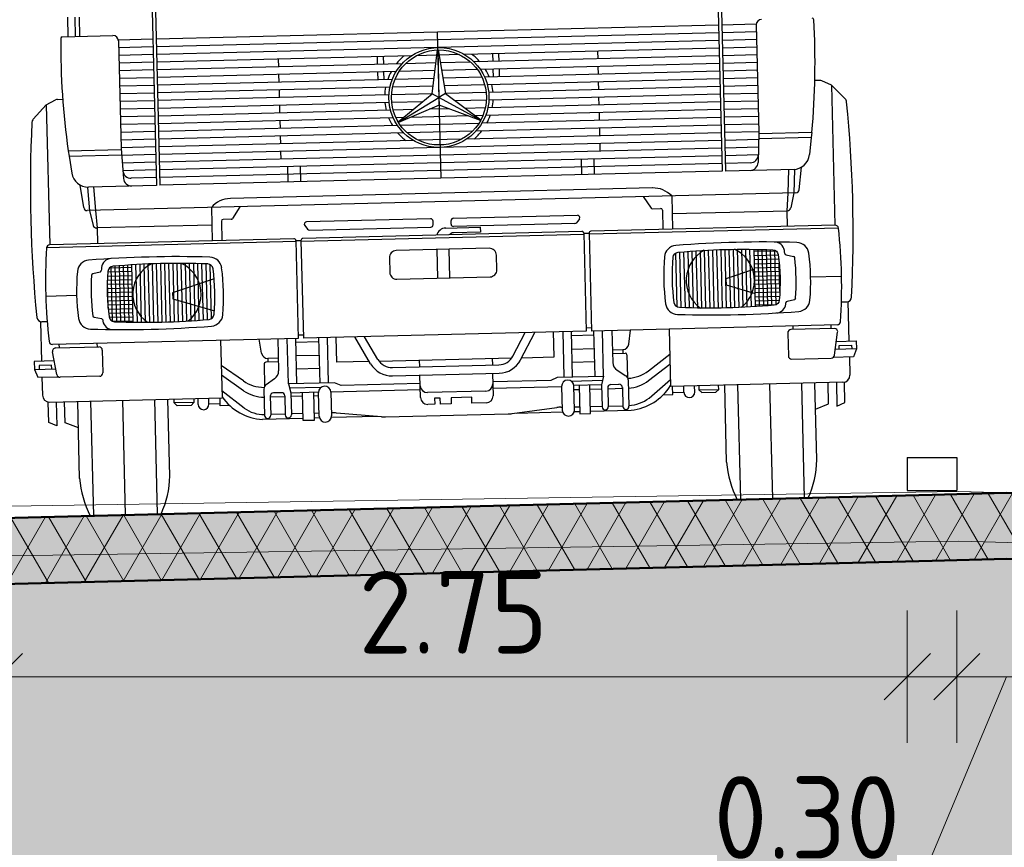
# Model space of a CAD drawing. Header units: metres. Extents: x -54 to 109, y -117 to 84.
# Tile 47 of 256: x 8.46 to 11.44, y -73.61 to -71.1. Entities that reach past the tile are written whole.
import ezdxf

# ---------------------------------------------------------------- set-up
doc = ezdxf.new("R2010")
doc.units = ezdxf.units.M
doc.layers.get('Defpoints').update_dxf_attribs({"color": 151})
for name, color, linetype, lineweight in [('B-WE-GW-MAAIVELD-GD', 253, 'Continuous', 18), ('N-WE-VH-VERHARDING-GD', 252, 'Continuous', 50), ('N-WE-VH-VERHARDING_ASFALT_DEKLAAG-AD', 252, 'Continuous', 18), ('N-WE-VW-MARKERING-GD', 7, 'Continuous', 35), ('N-WE-VW-MARKERING-S', 7, 'Continuous', 25), ('X-XX-AL-AANKLEDING-SD', 7, 'Continuous', 25), ('X-XX-AL_BINDEND-M', 10, 'Continuous', 18)]:
    doc.layers.add(name, color=color, linetype=linetype, lineweight=lineweight)
doc.layers.add('N-WE-GW-GROND_ZAND_DRAINEERZAND-V', color=7, linetype='Continuous', lineweight=18, true_color=0xf6e8be)
doc.layers.add('N-WE-GW-GROND_ZAND_FUNDERINGSZAND-V', color=7, linetype='Continuous', lineweight=18, true_color=0xf8ed6b)
doc.styles.add('NLCS-ISO-M100-T25', font='NLCS-ISO.ttf', dxfattribs={"height": 0.25})
doc.dimstyles.new('NLCS-M100-T25-SCHRAP_L2_H2', dxfattribs={"dimscale": 0.1, "dimtxt": 2.5, "dimasz": 1.4, "dimexe": 2, "dimexo": 2, "dimgap": 0.7, "dimtad": 1, "dimzin": 0, "dimdsep": 46, "dimtxsty": 'NLCS-ISO-M100-T25', "dimblk": 'OBLIQUE', "dimcen": 0, "dimdle": 2, "dimclrd": 256, "dimclre": 256, "dimclrt": 256, "dimazin": 0, "dimtfac": 1, "dimtdec": 3, "dimtofl": 0, "dimtmove": 0, "dimatfit": 3, "dimldrblk": 'OBLIQUE', "dimfxl": 2, "dimfxlon": 1, "dimtfillclr": 256, "dimtolj": 1, "dimtzin": 0, "dimlwd": -1, "dimlwe": -1, "dimarcsym": 0})

# ---------------------------------------------------------------- blocks, each defined once
blk = doc.blocks.new('_Oblique')
at = {"color": 0, "linetype": 'ByBlock', "lineweight": -2}
blk.add_line((-0.5, -0.5), (0.5, 0.5), dxfattribs=at)
blk = doc.blocks.new('*D121')
at = {"layer": 'Defpoints', "color": 0, "transparency": 16777216}
for p in [(14.9499, -69.6782), (7.9499, -73.3434), (14.9499, -73.3434)]:
    blk.add_point(p, dxfattribs=at)
at = {"layer": 'X-XX-AL_BINDEND-M', "transparency": 16777216}
for p, q in [((7.9499, -69.8782), (7.9499, -69.4782)), ((14.9499, -69.8782), (14.9499, -69.4782)), ((7.7499, -69.6782), (15.1499, -69.6782))]:
    blk.add_line(p, q, dxfattribs=at)
at = {"layer": 'X-XX-AL_BINDEND-M', "transparency": 16777216, "xscale": 0.14, "yscale": 0.14, "zscale": 0.14, "rotation": 180}
blk.add_blockref('_Oblique', (7.9499, -69.6782), dxfattribs=at)
at = {"layer": 'X-XX-AL_BINDEND-M', "transparency": 16777216, "xscale": 0.14, "yscale": 0.14, "zscale": 0.14}
blk.add_blockref('_Oblique', (14.9499, -69.6782), dxfattribs=at)
at = {"layer": 'X-XX-AL_BINDEND-M', "transparency": 16777216, "insert": (11.4499, -69.4832), "char_height": 0.25, "attachment_point": 5, "style": 'NLCS-ISO-M100-T25'}
blk.add_mtext('\\A1;7.00', dxfattribs=at)
blk = doc.blocks.new('VW-MARKERING_015')
at = {"layer": 'N-WE-VW-MARKERING-S'}
for p, q in [((-0.075, 0.1), (0.075, 0.1)), ((-0.075, 0.1), (-0.075, 0)), ((0.075, 0.1), (0.075, 0)), ((-0.075, 0), (0.075, 0))]:
    blk.add_line(p, q, dxfattribs=at)
blk = doc.blocks.new('*D128')
at = {"layer": 'Defpoints', "color": 0, "transparency": 16777216}
for p in [(8.3999, -72.4938), (11.1499, -72.5279), (11.1499, -73.0915)]:
    blk.add_point(p, dxfattribs=at)
at = {"layer": 'X-XX-AL_BINDEND-M', "transparency": 16777216}
for p, q in [((8.3999, -72.8915), (8.3999, -73.2915)), ((11.1499, -72.8915), (11.1499, -73.2915)), ((8.1999, -73.0915), (11.3499, -73.0915))]:
    blk.add_line(p, q, dxfattribs=at)
at = {"layer": 'X-XX-AL_BINDEND-M', "transparency": 16777216, "xscale": 0.14, "yscale": 0.14, "zscale": 0.14, "rotation": 180}
blk.add_blockref('_Oblique', (8.3999, -73.0915), dxfattribs=at)
at = {"layer": 'X-XX-AL_BINDEND-M', "transparency": 16777216, "xscale": 0.14, "yscale": 0.14, "zscale": 0.14}
blk.add_blockref('_Oblique', (11.1499, -73.0915), dxfattribs=at)
at = {"layer": 'X-XX-AL_BINDEND-M', "transparency": 16777216, "insert": (9.7749, -72.8965), "char_height": 0.25, "attachment_point": 5, "style": 'NLCS-ISO-M100-T25'}
blk.add_mtext('\\A1;2.75', dxfattribs=at)
blk = doc.blocks.new('*D129')
at = {"layer": 'Defpoints', "color": 0, "transparency": 16777216}
for p in [(11.5999, -72.4779), (11.2999, -72.5279), (11.5999, -73.0915)]:
    blk.add_point(p, dxfattribs=at)
at = {"layer": 'X-XX-AL_BINDEND-M', "transparency": 16777216}
for p, q in [((11.2999, -72.8915), (11.2999, -73.2915)), ((11.5999, -72.8915), (11.5999, -73.2915)), ((11.0999, -73.0915), (11.7999, -73.0915)), ((11.4499, -73.0915), (11.1906, -73.713)), ((11.1906, -73.713), (10.5006, -73.713))]:
    blk.add_line(p, q, dxfattribs=at)
at = {"layer": 'X-XX-AL_BINDEND-M', "transparency": 16777216, "xscale": 0.14, "yscale": 0.14, "zscale": 0.14, "rotation": 180}
blk.add_blockref('_Oblique', (11.2999, -73.0915), dxfattribs=at)
at = {"layer": 'X-XX-AL_BINDEND-M', "transparency": 16777216, "xscale": 0.14, "yscale": 0.14, "zscale": 0.14}
blk.add_blockref('_Oblique', (11.5999, -73.0915), dxfattribs=at)
at = {"layer": 'X-XX-AL_BINDEND-M', "transparency": 16777216, "insert": (10.8456, -73.518), "char_height": 0.25, "attachment_point": 5, "style": 'NLCS-ISO-M100-T25'}
blk.add_mtext('\\A1;0.30', dxfattribs=at)
blk = doc.blocks.new('*D331')
at = {"layer": 'B-WE-GW-MAAIVELD-GD', "transparency": 16777216}
for p, q in [((8.2218, -74.6492), (8.2218, -75.0492)), ((14.5597, -74.6492), (14.5597, -75.0492)), ((8.0218, -74.8492), (14.7597, -74.8492))]:
    blk.add_line(p, q, dxfattribs=at)
at = {"layer": 'Defpoints', "color": 0, "transparency": 16777216}
for p in [(8.2218, -72.7334), (14.5597, -72.7678), (14.5597, -74.8492)]:
    blk.add_point(p, dxfattribs=at)
at = {"layer": 'B-WE-GW-MAAIVELD-GD', "transparency": 16777216, "xscale": 0.14, "yscale": 0.14, "zscale": 0.14}
for p, rotation in [((8.2218, -74.8492), 179.9999999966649), ((14.5597, -74.8492), 359.9999999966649)]:
    blk.add_blockref('_Oblique', p, dxfattribs=dict(at, rotation=rotation))
at = {"layer": 'B-WE-GW-MAAIVELD-GD', "transparency": 16777216, "insert": (11.3907, -74.6542), "char_height": 0.25, "attachment_point": 5, "rotation": 360, "style": 'NLCS-ISO-M100-T25'}
blk.add_mtext('\\A1;6.34', dxfattribs=at)
blk = doc.blocks.new('SAL-AANKLEDING_VRACHTAUTO_VOORAANZICHT-D')
for p, q in [((-0.862, 1.7521), (-0.862, 0.996)), ((-0.8518, 1.7524), (-0.8518, 0.996)), ((0.8518, 1.7524), (0.8518, 0.996)), ((0.862, 1.7521), (0.862, 0.996)), ((-1.1178, 1.4529), (-1.1178, 1.5116)), ((-1.0952, 1.4529), (-1.0952, 1.5116)), ((-1.0824, 1.4529), (-1.0824, 1.5116)), ((-1.1356, 1.4529), (-0.9822, 1.4529)), ((-0.862, 1.4388), (-0.9663, 1.4388)), ((-0.9662, 1.4369), (-0.9662, 1.11)), ((0.8518, 1.4388), (-0.8518, 1.4388)), ((0, 1.4388), (0, 0.996)), ((0.9663, 1.4388), (0.862, 1.4388)), ((0.9662, 1.4369), (0.9662, 1.11)), ((-0.862, 1.4155), (-0.9662, 1.4155)), ((0.8518, 1.4155), (-0.8518, 1.4155)), ((0.9662, 1.4155), (0.862, 1.4155)), ((-0.862, 1.3922), (-0.9662, 1.3922)), ((0.8518, 1.3922), (-0.8518, 1.3922)), ((-0.0198, 1.2522), (-0.0011, 1.3847)), ((0, 1.3847), (0, 1.2407)), ((0.0011, 1.3847), (0.0198, 1.2522)), ((0.9662, 1.3922), (0.862, 1.3922)), ((-0.862, 1.3689), (-0.9662, 1.3689)), ((-0.862, 1.3456), (-0.9662, 1.3456)), ((-0.0807, 1.3689), (-0.8518, 1.3689)), ((-0.1093, 1.3456), (-0.8518, 1.3456)), ((-0.4835, 1.3689), (-0.4835, 1.3456)), ((-0.184, 1.3689), (-0.184, 1.3456)), ((-0.1656, 1.3689), (-0.1656, 1.3456)), ((-0.0066, 1.3456), (-0.0986, 1.3456)), ((-0.0033, 1.3689), (-0.0654, 1.3689)), ((0.0654, 1.3689), (0.0033, 1.3689)), ((0.0986, 1.3456), (0.0066, 1.3456)), ((0.8518, 1.3689), (0.0807, 1.3689)), ((0.8518, 1.3456), (0.1093, 1.3456)), ((0.1656, 1.3689), (0.1656, 1.3456)), ((0.184, 1.3689), (0.184, 1.3456)), ((0.4835, 1.3689), (0.4835, 1.3456)), ((0.9662, 1.3689), (0.862, 1.3689)), ((0.9662, 1.3456), (0.862, 1.3456)), ((-0.862, 1.3223), (-0.9662, 1.3223)), ((-0.1277, 1.3223), (-0.8518, 1.3223)), ((-0.4835, 1.3223), (-0.4835, 1.299)), ((-0.184, 1.3223), (-0.184, 1.299)), ((-0.1656, 1.3223), (-0.1656, 1.299)), ((-0.0099, 1.3223), (-0.1186, 1.3223)), ((0.1186, 1.3223), (0.0099, 1.3223)), ((0.8518, 1.3223), (0.1277, 1.3223)), ((0.1656, 1.3223), (0.1656, 1.299)), ((0.184, 1.3223), (0.184, 1.299)), ((0.4835, 1.3223), (0.4835, 1.299)), ((0.9662, 1.3223), (0.862, 1.3223)), ((-0.862, 1.299), (-0.9662, 1.299)), ((-0.1398, 1.299), (-0.8518, 1.299)), ((-0.0132, 1.299), (-0.1316, 1.299)), ((0.1316, 1.299), (0.0132, 1.299)), ((0.8518, 1.299), (0.1398, 1.299)), ((0.9662, 1.299), (0.862, 1.299)), ((-1.1892, 1.2483), (-1.1607, 1.2623)), ((-1.1545, 1.2637), (-1.1391, 1.2637)), ((-0.862, 1.2757), (-0.9662, 1.2757)), ((-0.862, 1.2524), (-0.9662, 1.2524)), ((-0.1474, 1.2757), (-0.8518, 1.2757)), ((-0.151, 1.2524), (-0.8518, 1.2524)), ((-0.4835, 1.2757), (-0.4835, 1.2524)), ((-0.0198, 1.2524), (-0.1434, 1.2524)), ((-0.0165, 1.2757), (-0.1396, 1.2757)), ((0.1396, 1.2757), (0.0165, 1.2757)), ((0.1434, 1.2524), (0.0198, 1.2524)), ((0.8518, 1.2757), (0.1474, 1.2757)), ((0.8518, 1.2524), (0.151, 1.2524)), ((0.4835, 1.2757), (0.4835, 1.2524)), ((0.9662, 1.2757), (0.862, 1.2757)), ((0.9662, 1.2524), (0.862, 1.2524)), ((1.1545, 1.2637), (1.1391, 1.2637)), ((1.1892, 1.2483), (1.1607, 1.2623)), ((-1.1892, 1.2483), (-1.2299, 1.2055)), ((-1.1892, 1.2483), (-1.1892, 0.8239)), ((-0.862, 1.2291), (-0.9662, 1.2291)), ((-0.151, 1.2291), (-0.8518, 1.2291)), ((-0.4835, 1.2291), (-0.4835, 1.2058)), ((-0.0493, 1.2291), (-0.1434, 1.2291)), ((-0.1252, 1.1697), (-0.0198, 1.2522)), ((-0.1246, 1.1688), (0, 1.2407)), ((0, 1.2407), (-0.0198, 1.2522)), ((0.0198, 1.2522), (0, 1.2407)), ((0, 1.2407), (0, 1.2179)), ((0.1246, 1.1688), (0, 1.2407)), ((0.0198, 1.2522), (0.1252, 1.1697)), ((0.1434, 1.2291), (0.0493, 1.2291)), ((0.8518, 1.2291), (0.151, 1.2291)), ((0.4835, 1.2291), (0.4835, 1.2058)), ((0.9662, 1.2291), (0.862, 1.2291)), ((1.1892, 1.2483), (1.2299, 1.2055)), ((1.1892, 1.2483), (1.1892, 0.8239)), ((-0.862, 1.2058), (-0.9662, 1.2058)), ((-0.1474, 1.2058), (-0.8518, 1.2058)), ((-0.0791, 1.2058), (-0.1396, 1.2058)), ((0, 1.2179), (-0.1241, 1.1679)), ((0.03, 1.2058), (-0.03, 1.2058)), ((0.1241, 1.1679), (0, 1.2179)), ((0.1396, 1.2058), (0.0791, 1.2058)), ((0.8518, 1.2058), (0.1474, 1.2058)), ((0.9662, 1.2058), (0.862, 1.2058)), ((-0.862, 1.1825), (-0.9662, 1.1825)), ((-0.1398, 1.1825), (-0.8518, 1.1825)), ((-0.4835, 1.1825), (-0.4835, 1.1592)), ((-0.1089, 1.1825), (-0.1316, 1.1825)), ((0.0878, 1.1825), (-0.0878, 1.1825)), ((0.1316, 1.1825), (0.1089, 1.1825)), ((0.8518, 1.1825), (0.1398, 1.1825)), ((0.4835, 1.1825), (0.4835, 1.1592)), ((0.9662, 1.1825), (0.862, 1.1825)), ((-0.862, 1.1592), (-0.9662, 1.1592)), ((-0.862, 1.1359), (-0.9662, 1.1359)), ((-0.1277, 1.1592), (-0.8518, 1.1592)), ((-0.1093, 1.1359), (-0.8518, 1.1359)), ((-0.4835, 1.1359), (-0.4835, 1.1126)), ((0.1186, 1.1592), (-0.1186, 1.1592)), ((0.0986, 1.1359), (-0.0986, 1.1359)), ((0.8518, 1.1359), (0.1093, 1.1359)), ((0.8518, 1.1592), (0.1277, 1.1592)), ((0.4835, 1.1359), (0.4835, 1.1126)), ((0.9662, 1.1592), (0.862, 1.1592)), ((0.9662, 1.1359), (0.862, 1.1359)), ((-1.1264, 1.1069), (-0.966, 1.1069)), ((-1.1264, 1.1069), (-1.1238, 1.0909)), ((-0.862, 1.1126), (-0.9662, 1.1126)), ((-0.9662, 1.11), (-0.9612, 1.0196)), ((-0.0807, 1.1126), (-0.8518, 1.1126)), ((0.0654, 1.1126), (-0.0654, 1.1126)), ((0.8518, 1.1126), (0.0807, 1.1126)), ((0.9662, 1.1126), (0.862, 1.1126)), ((0.9662, 1.11), (0.9612, 1.0196)), ((1.1264, 1.1069), (0.966, 1.1069)), ((1.1264, 1.1069), (1.1238, 1.0909)), ((-1.1238, 1.0909), (-0.9651, 1.0909)), ((-1.1238, 1.0909), (-1.1172, 1.0396)), ((-0.862, 1.0893), (-0.9651, 1.0893)), ((0.8518, 1.0893), (-0.8518, 1.0893)), ((-0.4835, 1.0893), (-0.4835, 1.0659)), ((0.4835, 1.0893), (0.4835, 1.0659)), ((0.9651, 1.0893), (0.862, 1.0893)), ((1.1238, 1.0909), (0.9651, 1.0909)), ((1.1238, 1.0909), (1.1172, 1.0396)), ((-0.862, 1.0659), (-0.9638, 1.0659)), ((0.8518, 1.0659), (-0.8518, 1.0659)), ((0.9638, 1.0659), (0.862, 1.0659)), ((-0.862, 1.0426), (-0.9625, 1.0426)), ((-0.862, 1.0193), (-0.9375, 1.0193)), ((0.8518, 1.0426), (-0.8518, 1.0426)), ((0.8518, 1.0193), (-0.8518, 1.0193)), ((-0.4641, 1.0426), (-0.4641, 0.996)), ((-0.4255, 1.0426), (-0.4255, 0.996)), ((0.4255, 1.0426), (0.4255, 0.996)), ((0.4641, 1.0426), (0.4641, 0.996)), ((0.9625, 1.0426), (0.862, 1.0426)), ((0.9375, 1.0193), (0.862, 1.0193)), ((-1.0837, 0.9339), (-1.0923, 1.0026)), ((-1.0705, 0.9951), (-1.0668, 0.924)), ((-0.862, 0.996), (-1.0676, 0.996)), ((-1.0523, 0.996), (-1.0486, 0.9249)), ((0.8518, 0.996), (-0.8518, 0.996)), ((1.0705, 0.996), (0.862, 0.996)), ((1.0523, 0.996), (1.0486, 0.9249)), ((1.0705, 0.996), (1.0668, 0.924)), ((1.0837, 0.9339), (1.0923, 1.0026)), ((1.0735, 0.9249), (-1.0735, 0.9249)), ((-1.0668, 0.9249), (-1.0566, 0.8794)), ((-1.0486, 0.9249), (-1.0448, 0.8714)), ((-0.6972, 0.9249), (-0.6972, 0.8239)), ((0.64, 0.9505), (-0.6391, 0.9505)), ((-0.6107, 0.9249), (-0.6337, 0.8898)), ((0.6107, 0.9249), (0.6337, 0.8898)), ((0.6972, 0.9249), (0.6972, 0.8239)), ((1.0486, 0.9249), (1.0448, 0.8714)), ((1.0668, 0.9249), (1.0566, 0.8794)), ((-0.6972, 0.8714), (-1.0465, 0.8714)), ((-1.0448, 0.8714), (-1.0448, 0.8239)), ((-0.6678, 0.8826), (-0.6678, 0.8239)), ((-0.6379, 0.8876), (-0.6628, 0.8876)), ((-0.0343, 0.8738), (-0.4102, 0.8738)), ((-0.0273, 0.8559), (-0.0273, 0.8668)), ((0.0273, 0.8559), (0.0273, 0.8668)), ((0.0343, 0.8738), (0.4102, 0.8738)), ((0.6379, 0.8876), (0.6628, 0.8876)), ((0.6678, 0.8826), (0.6678, 0.8239)), ((0.6972, 0.8714), (1.0465, 0.8714)), ((1.0448, 0.8714), (1.0448, 0.8239)), ((-0.4159, 0.8627), (-0.4079, 0.8517)), ((-0.4022, 0.8489), (-0.0343, 0.8489)), ((0.0106, 0.8447), (0.1152, 0.8447)), ((0.4022, 0.8489), (0.0343, 0.8489)), ((0.1152, 0.8447), (0.1152, 0.8298)), ((0.4159, 0.8627), (0.4079, 0.8517)), ((-0.4441, 0.815), (-1.1995, 0.815)), ((-0.4497, 0.8239), (-1.1896, 0.8239)), ((-0.4441, 0.8183), (-0.4285, 0.8183)), ((-0.4441, 0.8183), (-0.4441, 0.5217)), ((-0.4285, 0.8183), (-0.4285, 0.5217)), ((0.4285, 0.815), (-0.4285, 0.815)), ((0.4229, 0.8239), (-0.4229, 0.8239)), ((0.1152, 0.8298), (0.0334, 0.8298)), ((0.4285, 0.8183), (0.4441, 0.8183)), ((0.4285, 0.8183), (0.4285, 0.5217)), ((0.4441, 0.8183), (0.4441, 0.5217)), ((1.1995, 0.815), (0.4441, 0.815)), ((1.1896, 0.8239), (0.4497, 0.8239)), ((-0.0184, 0.7801), (-0.0184, 0.6936)), ((0.0184, 0.7801), (0.0184, 0.6936)), ((-1.0092, 0.75), (-0.9425, 0.75)), ((-1.005, 0.5875), (-1.005, 0.7526)), ((-0.9925, 0.5857), (-0.9925, 0.7544)), ((-0.98, 0.5849), (-0.98, 0.7551)), ((-0.9675, 0.5843), (-0.9675, 0.7558)), ((-0.955, 0.5837), (-0.955, 0.7564)), ((-0.9425, 0.5832), (-0.9425, 0.7569)), ((-0.93, 0.5827), (-0.93, 0.7574)), ((-0.9175, 0.5823), (-0.9175, 0.7578)), ((-0.905, 0.582), (-0.905, 0.7581)), ((-0.8925, 0.5818), (-0.8925, 0.7583)), ((-0.88, 0.5816), (-0.88, 0.7585)), ((-0.8675, 0.5815), (-0.8675, 0.7586)), ((-0.855, 0.5815), (-0.855, 0.7586)), ((-0.8425, 0.5815), (-0.8425, 0.7586)), ((-0.83, 0.5816), (-0.83, 0.7585)), ((-0.8175, 0.5818), (-0.8175, 0.7583)), ((-0.805, 0.582), (-0.805, 0.758)), ((-0.7925, 0.5824), (-0.7925, 0.7577)), ((-0.78, 0.5828), (-0.78, 0.7573)), ((-0.7675, 0.5832), (-0.7675, 0.7569)), ((-0.755, 0.5838), (-0.755, 0.7563)), ((-0.7425, 0.5844), (-0.7425, 0.7557)), ((-0.73, 0.5851), (-0.73, 0.755)), ((-0.7175, 0.5858), (-0.7175, 0.7543)), ((-0.705, 0.5885), (-0.705, 0.7516)), ((0.705, 0.5885), (0.705, 0.7516)), ((0.7175, 0.5858), (0.7175, 0.7543)), ((0.73, 0.5851), (0.73, 0.755)), ((0.7425, 0.5844), (0.7425, 0.7557)), ((0.755, 0.5838), (0.755, 0.7563)), ((0.7675, 0.5832), (0.7675, 0.7569)), ((0.78, 0.5828), (0.78, 0.7573)), ((0.7925, 0.5824), (0.7925, 0.7577)), ((0.805, 0.582), (0.805, 0.758)), ((0.8175, 0.5818), (0.8175, 0.7583)), ((0.83, 0.5816), (0.83, 0.7585)), ((0.8425, 0.5815), (0.8425, 0.7586)), ((0.855, 0.5815), (0.855, 0.7586)), ((0.8675, 0.5815), (0.8675, 0.7586)), ((0.88, 0.5816), (0.88, 0.7585)), ((0.8925, 0.5818), (0.8925, 0.7583)), ((0.905, 0.582), (0.905, 0.7581)), ((0.9175, 0.5823), (0.9175, 0.7578)), ((0.93, 0.5827), (0.93, 0.7574)), ((0.9425, 0.5832), (0.9425, 0.7569)), ((1.0092, 0.75), (0.9425, 0.75)), ((0.955, 0.5837), (0.955, 0.7564)), ((0.9675, 0.5843), (0.9675, 0.7558)), ((0.98, 0.5849), (0.98, 0.7551)), ((0.9925, 0.5857), (0.9925, 0.7544)), ((1.005, 0.5875), (1.005, 0.7526)), ((-1.0392, 0.7377), (-1.0612, 0.7324)), ((-1.0165, 0.725), (-0.9425, 0.725)), ((-1.0152, 0.7375), (-0.9425, 0.7375)), ((1.0152, 0.7375), (0.9425, 0.7375)), ((1.0165, 0.725), (0.9425, 0.725)), ((1.0392, 0.7377), (1.0612, 0.7324)), ((-1.0187, 0.6875), (-0.9425, 0.6875)), ((-1.0182, 0.7), (-0.9425, 0.7)), ((-1.0175, 0.7125), (-0.9425, 0.7125)), ((-1.0175, 0.6281), (-1.0175, 0.712)), ((-0.6942, 0.7089), (-0.8213, 0.6696)), ((0.9425, 0.6966), (0.8552, 0.6696)), ((1.0175, 0.7125), (0.9425, 0.7125)), ((1.0182, 0.7), (0.9425, 0.7)), ((1.0187, 0.6875), (0.9425, 0.6875)), ((1.0175, 0.6281), (1.0175, 0.712)), ((-1.1117, 0.6679), (-1.2054, 0.6679)), ((-1.0189, 0.675), (-0.9425, 0.675)), ((-1.0189, 0.6625), (-0.9425, 0.6625)), ((-0.8213, 0.6696), (-0.8213, 0.6512)), ((0.8552, 0.6696), (0.8552, 0.6512)), ((1.0189, 0.675), (0.9425, 0.675)), ((1.0189, 0.6625), (0.9425, 0.6625)), ((1.2054, 0.6679), (1.1117, 0.6679)), ((-1.0186, 0.65), (-0.9425, 0.65)), ((-1.0181, 0.6375), (-0.9425, 0.6375)), ((-0.8213, 0.6512), (-0.6958, 0.6111)), ((0.8552, 0.6512), (0.9425, 0.6233)), ((1.0186, 0.65), (0.9425, 0.65)), ((1.0181, 0.6375), (0.9425, 0.6375)), ((-1.0608, 0.6012), (-1.0387, 0.5967)), ((-1.0173, 0.625), (-0.9425, 0.625)), ((-1.0162, 0.6125), (-0.9425, 0.6125)), ((-1.0149, 0.6), (-0.9425, 0.6)), ((1.0173, 0.625), (0.9425, 0.625)), ((1.0162, 0.6125), (0.9425, 0.6125)), ((1.0149, 0.6), (0.9425, 0.6)), ((1.0608, 0.6012), (1.0387, 0.5967)), ((-1.2229, 0.5916), (-1.2229, 0.4719)), ((-1.2031, 0.5911), (-1.2191, 0.5911)), ((-1.005, 0.5875), (-0.9425, 0.5875)), ((1.005, 0.5875), (0.9425, 0.5875)), ((1.2031, 0.5911), (1.2191, 0.5911)), ((1.2229, 0.5916), (1.2229, 0.4719)), ((-0.4441, 0.5219), (-1.1887, 0.5219)), ((-1.1794, 0.511), (-1.0482, 0.511)), ((-1.1691, 0.5219), (-1.1691, 0.511)), ((-1.0539, 0.5219), (-1.0539, 0.511)), ((-0.6792, 0.5219), (-0.6792, 0.3475)), ((-0.5561, 0.4793), (-0.5628, 0.5219)), ((-0.5062, 0.5219), (-0.5062, 0.4246)), ((-0.4773, 0.3847), (-0.4773, 0.5219)), ((-0.4517, 0.3847), (-0.4517, 0.5219)), ((-0.3824, 0.5099), (-0.4517, 0.5099)), ((-0.4285, 0.5312), (-0.4441, 0.5312)), ((0.4285, 0.5219), (-0.4285, 0.5219)), ((-0.3824, 0.5219), (-0.3824, 0.3847)), ((-0.3569, 0.5219), (-0.3569, 0.3847)), ((-0.329, 0.4464), (-0.329, 0.5219)), ((-0.2269, 0.4395), (-0.2727, 0.5219)), ((-0.2046, 0.4519), (-0.2435, 0.5219)), ((0.2046, 0.4519), (0.2435, 0.5219)), ((0.2269, 0.4395), (0.2727, 0.5219)), ((0.329, 0.4464), (0.329, 0.5219)), ((0.3569, 0.5219), (0.3569, 0.3847)), ((0.3824, 0.5219), (0.3824, 0.3847)), ((0.3824, 0.5099), (0.4517, 0.5099)), ((0.4441, 0.5312), (0.4285, 0.5312)), ((1.1887, 0.5219), (0.4441, 0.5219)), ((0.4517, 0.3847), (0.4517, 0.5219)), ((0.4773, 0.3847), (0.4773, 0.5219)), ((0.5062, 0.5219), (0.5062, 0.4246)), ((0.5561, 0.4793), (0.5628, 0.5219)), ((0.6792, 0.5219), (0.6792, 0.3475)), ((1.1794, 0.511), (1.0482, 0.511)), ((1.0539, 0.5219), (1.0539, 0.511)), ((1.1691, 0.5219), (1.1691, 0.511)), ((-1.1778, 0.4302), (-1.1893, 0.4994)), ((-1.0382, 0.501), (-1.0382, 0.4319)), ((1.0382, 0.501), (1.0382, 0.4319)), ((1.1778, 0.4302), (1.1893, 0.4994)), ((-1.1847, 0.4719), (-1.245, 0.4719)), ((-1.245, 0.4719), (-1.245, 0.4478)), ((-1.245, 0.4478), (-1.2352, 0.4237)), ((-1.245, 0.4478), (-1.1807, 0.4478)), ((-1.1927, 0.4595), (-1.2306, 0.4595)), ((-1.2306, 0.4595), (-1.2306, 0.4478)), ((-1.1927, 0.4478), (-1.1927, 0.4595)), ((-0.5062, 0.4522), (-0.5445, 0.4522)), ((-0.5062, 0.4636), (-0.5378, 0.4636)), ((-0.5378, 0.4636), (-0.5378, 0.4522)), ((-0.3824, 0.4688), (-0.4517, 0.4688)), ((0.3824, 0.4688), (0.4517, 0.4688)), ((0.5062, 0.4636), (0.5378, 0.4636)), ((0.5062, 0.4522), (0.5445, 0.4522)), ((0.5378, 0.4636), (0.5378, 0.4522)), ((1.245, 0.4478), (1.1807, 0.4478)), ((1.1847, 0.4719), (1.245, 0.4719)), ((1.1927, 0.4595), (1.2306, 0.4595)), ((1.1927, 0.4478), (1.1927, 0.4595)), ((1.2306, 0.4595), (1.2306, 0.4478)), ((1.245, 0.4478), (1.2352, 0.4237)), ((1.245, 0.4719), (1.245, 0.4478)), ((-1.2352, 0.4237), (-1.1737, 0.4237)), ((-1.2229, 0.4237), (-1.2229, 0.3689)), ((-1.0482, 0.4219), (-1.1679, 0.4219)), ((-0.6134, 0.3972), (-0.6792, 0.4457)), ((-0.5495, 0.4472), (-0.5495, 0.379)), ((-0.3824, 0.429), (-0.4517, 0.429)), ((-0.2307, 0.4464), (-0.329, 0.4464)), ((-0.201, 0.4464), (0.201, 0.4464)), ((-0.1613, 0.4265), (0.1613, 0.4265)), ((-0.0785, 0.4265), (-0.0785, 0.4464)), ((0.1414, 0.4464), (0.1414, 0.4265)), ((0.2307, 0.4464), (0.329, 0.4464)), ((0.3824, 0.429), (0.4517, 0.429)), ((0.5495, 0.4472), (0.5495, 0.379)), ((0.6134, 0.3972), (0.6792, 0.4457)), ((1.0482, 0.4219), (1.1679, 0.4219)), ((1.2352, 0.4237), (1.1737, 0.4237)), ((1.2229, 0.4237), (1.2229, 0.3689)), ((-0.6134, 0.3673), (-0.6792, 0.4158)), ((-0.5188, 0.4012), (-0.545, 0.3837)), ((-0.1613, 0.4009), (0.1613, 0.4009)), ((-0.0785, 0.3334), (-0.0785, 0.4009)), ((0.1414, 0.4009), (0.1414, 0.3334)), ((0.5188, 0.4012), (0.545, 0.3837)), ((0.6134, 0.3673), (0.6792, 0.4158)), ((-0.6134, 0.3146), (-0.6792, 0.3689)), ((-0.5518, 0.371), (-0.5518, 0.2908)), ((-0.499, 0.3584), (-0.5233, 0.3584)), ((-0.3378, 0.3847), (-0.4773, 0.3847)), ((-0.4773, 0.3847), (-0.4705, 0.3579)), ((-0.3788, 0.3717), (-0.474, 0.3717)), ((-0.4705, 0.3579), (-0.3868, 0.3579)), ((-0.4705, 0.3579), (-0.4705, 0.2908)), ((-0.4352, 0.2722), (-0.4352, 0.3579)), ((-0.4025, 0.3579), (-0.4025, 0.2722)), ((-0.3181, 0.3763), (-0.3378, 0.3847)), ((-0.0785, 0.3763), (-0.3181, 0.3763)), ((0.1414, 0.3763), (0.3181, 0.3763)), ((0.3181, 0.3763), (0.3378, 0.3847)), ((0.3378, 0.3847), (0.4773, 0.3847)), ((0.3788, 0.3717), (0.474, 0.3717)), ((0.4705, 0.3579), (0.3868, 0.3579)), ((0.4025, 0.3579), (0.4025, 0.2722)), ((0.4352, 0.2722), (0.4352, 0.3579)), ((0.4773, 0.3847), (0.4705, 0.3579)), ((0.4705, 0.3579), (0.4705, 0.2911)), ((0.499, 0.3584), (0.5233, 0.3584)), ((0.5518, 0.371), (0.5518, 0.2911)), ((0.6134, 0.3146), (0.6792, 0.3689)), ((-1.206, 0.2857), (-1.206, 0.348)), ((-1.2015, 0.3475), (-0.6792, 0.3475)), ((-1.1816, 0.3475), (-1.1816, 0.2755)), ((-1.1563, 0.2836), (-1.1563, 0.3475)), ((-1.1166, 0.1144), (-1.1166, 0.3475)), ((-1.0766, 0), (-1.0766, 0.3475)), ((-0.98, 0), (-0.98, 0.3475)), ((-0.8834, 0), (-0.8834, 0.3475)), ((-0.8434, 0.1144), (-0.8434, 0.3475)), ((-0.8248, 0.3356), (-0.8248, 0.3475)), ((-0.7648, 0.3356), (-0.8248, 0.3356)), ((-0.8248, 0.3356), (-0.8162, 0.327)), ((-0.7648, 0.3356), (-0.7733, 0.327)), ((-0.7648, 0.3475), (-0.7648, 0.3356)), ((-0.7521, 0.3294), (-0.7521, 0.3475)), ((-0.7194, 0.3294), (-0.7194, 0.3475)), ((-0.6853, 0.3294), (-0.7194, 0.3294)), ((-0.6853, 0.3235), (-0.6853, 0.3475)), ((-0.5333, 0.3485), (-0.5333, 0.2908)), ((-0.4891, 0.346), (-0.5333, 0.346)), ((-0.4891, 0.3485), (-0.4891, 0.2908)), ((-0.4352, 0.346), (-0.4705, 0.346)), ((-0.3869, 0.346), (-0.4025, 0.346)), ((-0.3869, 0.2847), (-0.3869, 0.3563)), ((-0.3494, 0.3563), (-0.3494, 0.2847)), ((-0.0785, 0.3563), (-0.3494, 0.3563)), ((0.1201, 0.3479), (-0.0572, 0.3479)), ((-0.036, 0.3302), (-0.036, 0.3121)), ((-0.0188, 0.3302), (-0.036, 0.3302)), ((-0.0188, 0.3121), (-0.0188, 0.3302)), ((0.0139, 0.3302), (0.0139, 0.3121)), ((0.0766, 0.3302), (0.0139, 0.3302)), ((0.0766, 0.3121), (0.0766, 0.3302)), ((0.1414, 0.3563), (0.3494, 0.3563)), ((0.3494, 0.3563), (0.3494, 0.2847)), ((0.3869, 0.2847), (0.3869, 0.3563)), ((0.3869, 0.346), (0.4025, 0.346)), ((0.4352, 0.346), (0.4705, 0.346)), ((0.4891, 0.3485), (0.4891, 0.2911)), ((0.4891, 0.346), (0.5333, 0.346)), ((0.5333, 0.3485), (0.5333, 0.2911)), ((1.2015, 0.3475), (0.6792, 0.3475)), ((0.6853, 0.3235), (0.6853, 0.3475)), ((0.6853, 0.3294), (0.7194, 0.3294)), ((0.7194, 0.3294), (0.7194, 0.3475)), ((0.7521, 0.3294), (0.7521, 0.3475)), ((0.7648, 0.3475), (0.7648, 0.3356)), ((0.7648, 0.3356), (0.7733, 0.327)), ((0.7648, 0.3356), (0.8248, 0.3356)), ((0.8248, 0.3356), (0.8162, 0.327)), ((0.8248, 0.3356), (0.8248, 0.3475)), ((0.8434, 0.1144), (0.8434, 0.3475)), ((0.8834, 0), (0.8834, 0.3475)), ((0.98, 0), (0.98, 0.3475)), ((1.0766, 0), (1.0766, 0.3475)), ((1.1166, 0.1144), (1.1166, 0.3475)), ((1.1563, 0.2836), (1.1563, 0.3475)), ((1.1816, 0.3475), (1.1816, 0.2755)), ((1.206, 0.2857), (1.206, 0.348)), ((-0.7733, 0.327), (-0.8162, 0.327)), ((-0.6566, 0.3235), (-0.6853, 0.3235)), ((-0.036, 0.3121), (-0.0572, 0.3121)), ((0.0139, 0.3121), (-0.0188, 0.3121)), ((0.1201, 0.3121), (0.0766, 0.3121)), ((0.6566, 0.3235), (0.6853, 0.3235)), ((0.7733, 0.327), (0.8162, 0.327)), ((-1.1816, 0.2755), (-1.206, 0.2857)), ((-1.1166, 0.2679), (-1.1563, 0.2836)), ((-0.4352, 0.2792), (-0.5581, 0.2792)), ((-0.4891, 0.2934), (-0.5333, 0.2934)), ((-0.4352, 0.2934), (-0.4705, 0.2934)), ((-0.4025, 0.2722), (-0.4352, 0.2722)), ((-0.3869, 0.2934), (-0.4025, 0.2934)), ((-0.386, 0.2792), (-0.4025, 0.2792)), ((-0.2105, 0.2792), (-0.3502, 0.2792)), ((-0.3457, 0.2934), (-0.3494, 0.2934)), ((-0.1979, 0.2778), (-0.3339, 0.2927)), ((-0.186, 0.2772), (0.186, 0.2772)), ((0.1979, 0.2778), (0.3339, 0.2927)), ((0.2105, 0.2792), (0.3502, 0.2792)), ((0.3457, 0.2934), (0.3494, 0.2934)), ((0.386, 0.2792), (0.4025, 0.2792)), ((0.3869, 0.2934), (0.4025, 0.2934)), ((0.4025, 0.2722), (0.4352, 0.2722)), ((0.4352, 0.2934), (0.4705, 0.2934)), ((0.4352, 0.2792), (0.5581, 0.2792)), ((0.4891, 0.2934), (0.5333, 0.2934)), ((1.1166, 0.2679), (1.1563, 0.2836)), ((1.1816, 0.2755), (1.206, 0.2857))]:
    blk.add_line(p, q)
for points in [[(-0.141, 0.6936), (0.141, 0.6936, 0.414214), (0.1622, 0.7148), (0.1622, 0.7589, 0.414214), (0.141, 0.7801), (-0.141, 0.7801, 0.414214), (-0.1622, 0.7589), (-0.1622, 0.7148, 0.414214)], [(-1.0151, 0.739, 0.056355), (-1.0151, 0.6011, 0.363053), (-0.9993, 0.5861, 0.032603), (-0.7126, 0.5861, 0.363053), (-0.6969, 0.6011, 0.056355), (-0.6969, 0.739, 0.363053), (-0.7126, 0.754, 0.032603), (-0.9993, 0.754, 0.363053)], [(1.0151, 0.739, -0.056355), (1.0151, 0.6011, -0.363053), (0.9993, 0.5861, -0.032603), (0.7126, 0.5861, -0.363053), (0.6969, 0.6011, -0.056355), (0.6969, 0.739, -0.363053), (0.7126, 0.754, -0.032603), (0.9993, 0.754, -0.363053)]]:
    blk.add_lwpolyline(points, format="xyb", close=True)
for points in [[(-1.0871, 0), (-0.8834, 0), (-0.8729, 0)], [(0.8729, 0), (1.0871, 0)]]:
    blk.add_lwpolyline(points)
for radius in [0.1515, 0.1439]:
    blk.add_circle((0, 1.2407), radius)
for centre, radius, start, end in [((1.1821, 1.374), 2.3239, 178.1763, 186.6007), ((-1.1356, 1.4479), 0.005, 90, 179.0492), ((-0.9822, 1.4369), 0.016, 0, 90), ((0.9822, 1.4369), 0.016, 90, 180), ((-1.1821, 1.374), 2.3239, 353.3993, 1.8237), ((1.1356, 1.4479), 0.005, 0.9508, 90), ((0, 1.2407), 0.1645, 128.8004, 140.3842), ((0, 1.2407), 0.1645, 39.6158, 51.1996), ((0, 1.2407), 0.1645, 150.2683, 159.253), ((0, 1.2407), 0.1645, 20.747, 29.7317), ((-1.1545, 1.2495), 0.0142, 90, 116.1253), ((0, 1.2407), 0.1645, 167.7284, 175.9373), ((0, 1.2407), 0.1645, 4.0627, 12.2716), ((1.1545, 1.2495), 0.0142, 63.8747, 90), ((0, 1.2407), 0.1645, 184.0627, 192.2716), ((0, 1.2407), 0.1645, 347.7284, 355.9373), ((2.727, 0.9), 3.972, 175.7223, 184.259), ((-1.219, 1.1952), 0.015, 136.5201, 175.7223), ((1.219, 1.1952), 0.015, 4.2777, 43.4799), ((-2.727, 0.9), 3.972, 355.741, 4.2777), ((0, 1.2407), 0.1645, 200.747, 209.7317), ((0, 1.2407), 0.1645, 330.2683, 339.253), ((0, 1.2407), 0.1645, 219.6158, 231.1996), ((0, 1.2407), 0.1645, 308.8004, 320.3842), ((-1.0676, 1.046), 0.05, 187.3544, 270), ((-0.9375, 1.0443), 0.025, 183.1703, 270), ((-0.9362, 1.021), 0.025, 183.1703, 270), ((0.9362, 1.021), 0.025, 270, 356.8297), ((0.9375, 1.0443), 0.025, 270, 356.8297), ((1.0676, 1.046), 0.05, 270, 352.6456), ((-1.0735, 0.9352), 0.0103, 187.108, 270), ((-0.6396, 0.8729), 0.0777, 89.6661, 137.9219), ((0.6396, 0.8729), 0.0777, 42.0781, 90.3339), ((1.0735, 0.9352), 0.0103, 270, 352.892), ((-1.0465, 0.8816), 0.0103, 192.731, 270), ((-0.6628, 0.8826), 0.005, 90, 180), ((-0.6379, 0.8926), 0.005, 270, 326.7631), ((-0.4102, 0.8668), 0.007, 90, 216.1587), ((-0.0343, 0.8668), 0.007, 0, 90), ((0.0343, 0.8668), 0.007, 90, 180), ((0.4102, 0.8668), 0.007, 323.8413, 90), ((0.6379, 0.8926), 0.005, 213.2369, 270), ((0.6628, 0.8826), 0.005, 0, 90), ((1.0465, 0.8816), 0.0103, 270, 347.269), ((-0.4022, 0.8559), 0.007, 216.1587, 270), ((-0.0343, 0.8559), 0.007, 270, 0), ((0.0106, 0.8157), 0.029, 90, 163.6042), ((0.0343, 0.8559), 0.007, 180, 270), ((0.4022, 0.8559), 0.007, 270, 323.8413), ((0.3811, 0.6779), 1.5865, 175.0496, 185.3123), ((-1.1896, 0.8139), 0.01, 90, 175.0496), ((-0.4497, 0.8183), 0.00563, 0, 90), ((-0.4229, 0.8183), 0.00563, 90, 180), ((0.0334, 0.8148), 0.015, 90, 142.7889), ((0.4229, 0.8183), 0.00563, 0, 90), ((0.4497, 0.8183), 0.00563, 90, 180), ((1.1896, 0.8139), 0.01, 4.9504, 90), ((-0.3811, 0.6779), 1.5865, 354.6877, 4.9504), ((-0.8892, -2.6815), 3.461, 86.9584, 93.0416), ((-1.0047, 0.7477), 0.0298, 91.929, 172.6221), ((0.8892, -2.6815), 3.461, 86.9584, 93.0416), ((1.0047, 0.7477), 0.0298, 7.3779, 88.071), ((-1.0704, 0.7371), 0.0376, 93.7348, 173.549), ((-0.4053, 0.67), 0.6342, 172.6221, 173.4856), ((-0.8382, 0.6653), 0.1034, 115.6766, 233.8261), ((-0.8382, 0.6653), 0.1034, 307.1319, 63.361), ((-0.708, 0.7371), 0.0376, 6.451, 86.2652), ((0.708, 0.7371), 0.0376, 93.7348, 173.549), ((0.8382, 0.6653), 0.1034, 116.639, 232.8681), ((0.8382, 0.6653), 0.1034, 306.1739, 64.3234), ((0.4053, 0.67), 0.6342, 6.5144, 7.3779), ((1.0704, 0.7371), 0.0376, 6.451, 86.2652), ((-0.4775, 0.67), 0.6342, 173.549, 186.451), ((-0.4336, 0.6683), 0.6342, 174.605, 185.6734), ((-1.0601, 0.7275), 0.005, 103.6383, 174.605), ((-1.0404, 0.7426), 0.005, 283.6383, 353.4856), ((-1.3009, 0.67), 0.6342, 353.549, 6.451), ((1.3009, 0.67), 0.6342, 173.549, 186.451), ((1.0404, 0.7426), 0.005, 186.5144, 256.3617), ((1.0601, 0.7275), 0.005, 5.395, 76.3617), ((0.4336, 0.6683), 0.6342, 354.3266, 5.395), ((0.4775, 0.67), 0.6342, 353.549, 6.451), ((-1.2191, 0.6061), 0.015, 184.259, 270), ((-1.0704, 0.603), 0.0376, 186.451, 266.2652), ((-1.0598, 0.6061), 0.005, 185.6734, 258.4149), ((-1.0397, 0.5918), 0.005, 7.0289, 78.4149), ((-0.708, 0.603), 0.0376, 273.7348, 353.549), ((0.708, 0.603), 0.0376, 186.451, 266.2652), ((1.0397, 0.5918), 0.005, 101.5851, 172.9711), ((1.0598, 0.6061), 0.005, 281.5851, 354.3266), ((1.0704, 0.603), 0.0376, 273.7348, 353.549), ((1.2191, 0.6061), 0.015, 270, 355.741), ((-0.4053, 0.67), 0.6342, 187.0289, 187.3779), ((-1.0047, 0.5924), 0.0298, 187.3779, 268.071), ((1.0047, 0.5924), 0.0298, 271.929, 352.6221), ((0.4053, 0.67), 0.6342, 352.6221, 352.9711), ((-0.8892, 4.0216), 3.461, 266.9584, 273.0416), ((0.8892, 4.0216), 3.461, 266.9584, 273.0416), ((-1.1887, 0.5319), 0.01, 185.3123, 270), ((-1.1794, 0.501), 0.01, 90, 189.4142), ((-1.0482, 0.501), 0.01, 0, 90), ((1.0482, 0.501), 0.01, 90, 180), ((1.1794, 0.501), 0.01, 350.5858, 90), ((1.1887, 0.5319), 0.01, 270, 354.6877), ((-0.5378, 0.4822), 0.0186, 188.9037, 270), ((0.5378, 0.4822), 0.0186, 270, 351.0963), ((-0.5445, 0.4472), 0.005, 90, 180), ((-0.1613, 0.4759), 0.0495, 209.0734, 270), ((0.1613, 0.4759), 0.0495, 270, 330.9266), ((0.5445, 0.4472), 0.005, 0, 90), ((-1.1679, 0.4319), 0.01, 189.4142, 270), ((-1.0482, 0.4319), 0.01, 270, 0), ((-0.5344, 0.4246), 0.0282, 303.6799, 0), ((-0.1613, 0.4759), 0.075, 209.0734, 270), ((0.1613, 0.4759), 0.075, 270, 330.9266), ((0.5344, 0.4246), 0.0282, 180, 236.3201), ((1.0482, 0.4319), 0.01, 180, 270), ((1.1679, 0.4319), 0.01, 270, 350.5858), ((-0.5487, 0.485), 0.1091, 233.6282, 268.795), ((0.5487, 0.485), 0.1091, 271.205, 306.3718), ((-1.2015, 0.3689), 0.0214, 180, 270), ((-0.5487, 0.4551), 0.1091, 233.6282, 268.3635), ((-0.5366, 0.371), 0.0152, 123.6799, 180), ((-0.5233, 0.3485), 0.00991, 90, 180), ((-0.499, 0.3485), 0.00991, 0, 90), ((-0.3681, 0.3563), 0.0187, 0, 180), ((-0.0572, 0.3691), 0.0213, 180, 270), ((0.1201, 0.3691), 0.0213, 270, 0), ((0.3681, 0.3563), 0.0187, 0, 180), ((0.499, 0.3485), 0.00991, 90, 180), ((0.5233, 0.3485), 0.00991, 0, 90), ((0.5366, 0.371), 0.0152, 360, 56.3201), ((0.5487, 0.4551), 0.1091, 271.6365, 306.3718), ((1.2015, 0.3689), 0.0214, 270, 0), ((-0.7358, 0.3294), 0.0164, 180, 0), ((-0.5457, 0.4385), 0.1598, 213.2631, 265.5488), ((-0.0572, 0.3334), 0.0213, 180, 270), ((0.1201, 0.3334), 0.0213, 270, 0), ((0.5457, 0.4385), 0.1598, 274.4512, 326.7369), ((0.7358, 0.3294), 0.0164, 180, 0), ((-0.5487, 0.4024), 0.1091, 233.6282, 268.3635), ((0.5487, 0.4024), 0.1091, 271.6365, 306.3718), ((-0.5425, 0.2908), 0.00927, 180, 0), ((-0.4798, 0.2908), 0.00927, 180, 0), ((-0.3681, 0.2847), 0.0187, 180, 0), ((-0.3457, 0.1843), 0.1091, 83.7429, 90), ((-0.186, 0.3862), 0.1091, 263.7429, 270), ((0.186, 0.3862), 0.1091, 270, 276.2571), ((0.3457, 0.1843), 0.1091, 90, 96.2571), ((0.3681, 0.2847), 0.0187, 180, 0), ((0.4798, 0.2911), 0.00927, 180, 0), ((0.5425, 0.2911), 0.00927, 180, 0), ((-0.8227, 0.1291), 0.2943, 182.8448, 206.0114), ((-1.1373, 0.1291), 0.2943, 333.9886, 357.1552), ((1.1373, 0.1291), 0.2943, 182.8448, 206.0114), ((0.8227, 0.1291), 0.2943, 333.9886, 357.1552)]:
    blk.add_arc(centre, radius, start, end)

msp = doc.modelspace()

# ---------------------------------------------------------------- hatches: boundary and pattern name
at = {"layer": 'N-WE-GW-GROND_ZAND_DRAINEERZAND-V'}
h = msp.add_hatch(color=256, dxfattribs=at)
h.dxf.hatch_style = 1
h.paths.add_polyline_path([(7.9499, -72.8224), (8.3249, -72.813), (11.2249, -72.7405), (11.4499, -72.7349), (11.6749, -72.7405), (14.5749, -72.813), (14.9499, -72.8224), (14.9499, -72.6224), (14.5749, -72.613), (11.6749, -72.5405), (11.4499, -72.5349), (11.2249, -72.5405), (8.3249, -72.613), (7.9499, -72.6224)])
at = {"layer": 'N-WE-GW-GROND_ZAND_FUNDERINGSZAND-V'}
h = msp.add_hatch(color=256, dxfattribs=at)
h.dxf.hatch_style = 1
h.paths.add_polyline_path([(7.9499, -72.6224), (8.2218, -72.6156), (8.2218, -72.5834), (8.0242, -72.5926), (7.9953, -72.5943), (7.6262, -72.6258), (3.7999, -72.9452), (3.7999, -73.0133), (3.8999, -73.0133), (3.8999, -73.2133), (0.2998, -73.3033), (0.2998, -73.1472), (-0.3597, -73.1689), (-1.0152, -73.2552), (-1.5462, -73.4823), (-1.8892, -73.6433), (-4.6666, -73.6586), (-4.6666, -77.0526), (24.832, -77.0526), (24.832, -73.8574), (22.652, -73.8574), (22.5974, -73.8608), (22.161, -73.8835), (22.161, -73.999), (20.715, -73.9672), (19.677, -73.941), (18.661, -73.9157), (18.661, -73.7343), (18.5546, -73.7443), (17.5713, -73.2832), (16.4443, -72.7439), (15.8575, -72.7037), (14.9499, -72.6436), (14.9499, -72.8224), (14.5749, -72.813), (11.4499, -72.7349), (7.9499, -72.8224)])
at = {"layer": 'N-WE-VH-VERHARDING_ASFALT_DEKLAAG-AD', "linetype": 'Continuous', "lineweight": 18}
h = msp.add_hatch(dxfattribs=at)
h.set_pattern_fill('AVH-ASFALT', color=252, scale=0.1, style=0, pattern_type=2)
h.set_pattern_definition([(60, (0, 0), (-0.08660254, 0.05), []), (120, (0, 0), (-0.08660254, -0.05), [])])
h.paths.add_polyline_path([(7.9499, -72.8224), (8.3249, -72.813), (11.2249, -72.7405), (11.4499, -72.7349), (11.6749, -72.7405), (14.5749, -72.813), (14.9499, -72.8224), (14.9499, -72.6224), (14.5749, -72.613), (11.6749, -72.5405), (11.4499, -72.5349), (11.2249, -72.5405), (8.3249, -72.613), (7.9499, -72.6224)])

# ---------------------------------------------------------------- linework, layer by layer
at = {"layer": 'B-WE-GW-MAAIVELD-GD'}
for points in [[(3.0018, -73.0118), (7.6262, -72.6258), (7.9953, -72.5943), (8.0242, -72.5926), (8.2218, -72.5834), (8.3705, -72.576), (8.4966, -72.5742), (11.306, -72.531), (12.5698, -72.5651), (14.2142, -72.6132), (14.3707, -72.618), (14.5597, -72.6178), (15.8575, -72.7037), (16.4443, -72.7439), (17.5713, -73.2832)], [(8.2218, -72.5834), (8.2218, -72.7334), (8.3705, -72.726), (8.4966, -72.7242), (11.306, -72.681), (12.5698, -72.7151), (14.2142, -72.7632), (14.3707, -72.768), (14.5597, -72.7678), (14.5597, -72.6178)]]:
    msp.add_lwpolyline(points, dxfattribs=at)
at = {"layer": 'N-WE-VH-VERHARDING-GD', "flags": 128}
msp.add_lwpolyline([(7.9499, -72.8224), (8.3249, -72.813), (11.2249, -72.7405), (11.4499, -72.7349), (11.6749, -72.7405), (14.5749, -72.813), (14.9499, -72.8224), (14.9499, -72.6224), (14.5749, -72.613), (11.6749, -72.5405), (11.4499, -72.5349), (11.2249, -72.5405), (8.3249, -72.613), (7.9499, -72.6224)], close=True, dxfattribs=at)

# ---------------------------------------------------------------- block references
at = {"layer": 'N-WE-VW-MARKERING-GD'}
msp.add_blockref('VW-MARKERING_015', (11.2249, -72.5279), dxfattribs=at)
at = {"layer": 'X-XX-AL-AANKLEDING-SD', "rotation": 1.432096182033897}
msp.add_blockref('SAL-AANKLEDING_VRACHTAUTO_VOORAANZICHT-D', (9.7625, -72.5771), dxfattribs=at)

# ---------------------------------------------------------------- dimensions: what is measured, and where the dimension line sits
at = {"layer": 'B-WE-GW-MAAIVELD-GD'}
dim = msp.add_linear_dim(base=(14.5597, -74.8492), p1=(8.2218, -72.7334), p2=(14.5597, -72.7678), angle=360, dimstyle='NLCS-M100-T25-SCHRAP_L2_H2', override={"dimtmove": 1}, dxfattribs=at)
dim.commit()
dim.dimension.update_dxf_attribs({"geometry": '*D331', "text_midpoint": (11.3907, -74.6542)})
at = {"layer": 'X-XX-AL_BINDEND-M'}
for base, p1, p2, picture, middle in [((14.9499, -69.6782), (7.9499, -73.3434), (14.9499, -73.3434), '*D121', (11.4499, -69.4832)), ((11.1499, -73.0915), (8.3999, -72.4938), (11.1499, -72.5279), '*D128', (9.7749, -72.8965))]:
    dim = msp.add_linear_dim(base=base, p1=p1, p2=p2, dimstyle='NLCS-M100-T25-SCHRAP_L2_H2', override={"dimtmove": 1}, dxfattribs=at)
    dim.commit()
    dim.dimension.update_dxf_attribs({"geometry": picture, "text_midpoint": middle})
dim = msp.add_linear_dim(base=(11.5999, -73.0915), p1=(11.2999, -72.5279), p2=(11.5999, -72.4779), dimstyle='NLCS-M100-T25-SCHRAP_L2_H2', override={"dimtmove": 1}, dxfattribs=at)
dim.commit()
dim.dimension.update_dxf_attribs({"geometry": '*D129', "text_midpoint": (11.1206, -73.713), "dimtype": 160})

doc.saveas('drawing.dxf')
